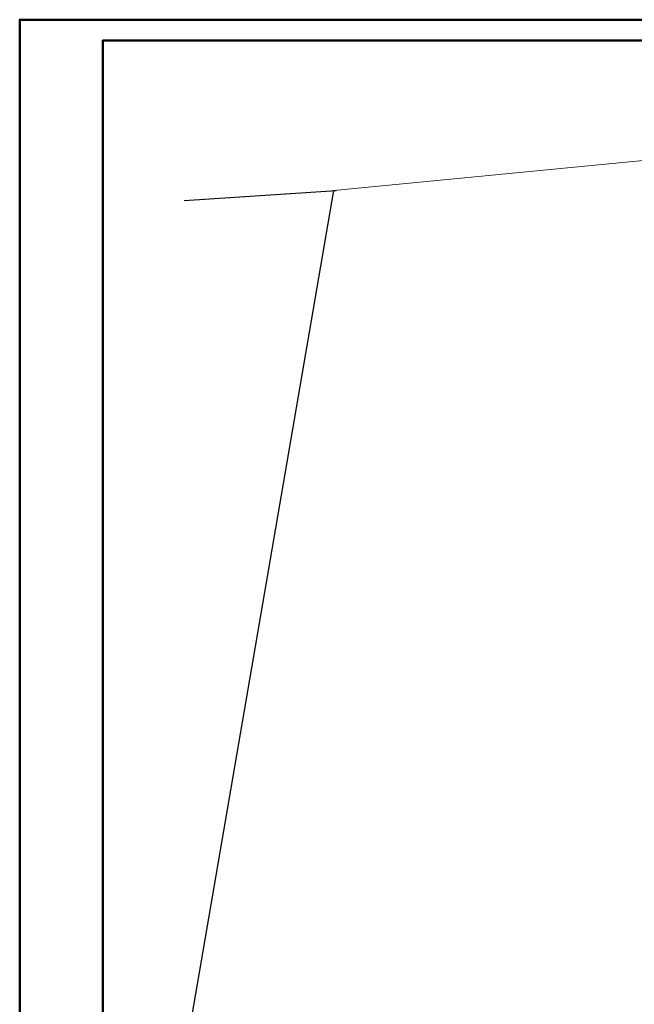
# Model space of a CAD drawing. Extents: x -321 to 526, y -52 to 542.
# Tile 33 of 56: x -321 to -173, y 305 to 542. Entities that reach past the tile are written whole.
import ezdxf
from ezdxf.lldxf.tags import DXFTag

# ---------------------------------------------------------------- set-up
doc = ezdxf.new("R2010")
doc.units = 0
doc.layers.get('0').update_dxf_attribs({"lineweight": 35})
doc.layers.add('D-501 Deckenspiegel Gebäude', color=7, linetype='Continuous', lineweight=25)
doc.layers.add('Rahmen', color=7, linetype='Continuous', lineweight=35, true_color=0x009900)
tags = doc.linetypes.add('PUNKT2_S9', pattern=[0.025, 0, -0.025]).pattern_tags.tags
tags[6:7] = [DXFTag(74, 4), DXFTag(75, 0), DXFTag(340, '0'), DXFTag(46, 1.0), DXFTag(50, 0.0), DXFTag(44, 0.0), DXFTag(45, 0.0)]
tags[4:5] = [DXFTag(74, 4), DXFTag(75, 0), DXFTag(340, '0'), DXFTag(46, 1.0), DXFTag(50, 0.0), DXFTag(44, 0.0), DXFTag(45, 0.0)]

# ---------------------------------------------------------------- blocks, each defined once
blk = doc.blocks.new('Referenz-A07MYS7IRK', base_point=(-281.01, -47.12))
at = {"layer": 'D-501 Deckenspiegel Gebäude', "color": 0, "linetype": 'PUNKT2_S9', "lineweight": 13, "ltscale": 0.13}
blk.add_line((-245.07, 500.78), (-169.03, 508.21), dxfattribs=at)
at = {"layer": 'D-501 Deckenspiegel Gebäude', "color": 0, "lineweight": -2}
for p, q in [((-281.01, 291.37), (-245.07, 500.78)), ((-244.47, 500.69), (-281.01, 498.3))]:
    blk.add_line(p, q, dxfattribs=at)

msp = doc.modelspace()

# ---------------------------------------------------------------- linework, layer by layer
at = {"layer": 'Rahmen', "lineweight": 50, "ltscale": 0.5}
for points in [[(520.43, -52.12), (520.43, 541.88), (-320.57, 541.88), (-320.57, -52.12), (170.43, -52.12), (420.43, -52.12), (520.43, -52.12)], [(515.43, -47.12), (515.43, 536.88), (-300.57, 536.88), (-300.57, -47.12), (165.43, -47.12), (415.43, -47.12), (515.43, -47.12)]]:
    msp.add_lwpolyline(points, close=True, dxfattribs=at)

# ---------------------------------------------------------------- block references
at = {"color": 251, "lineweight": 25, "ltscale": 0.25, "true_color": 0x585858}
msp.add_blockref('Referenz-A07MYS7IRK', (-281.01, -47.12), dxfattribs=at)

doc.saveas('drawing.dxf')
